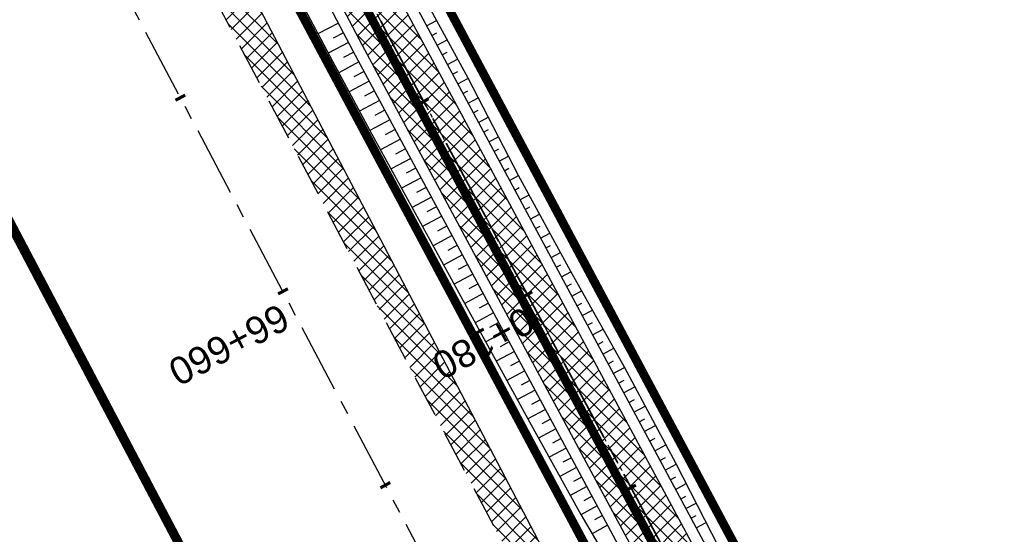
# Model space of a CAD drawing. Header units: metres. Extents: x 7529682 to 7533751, y 5721195 to 5727842.
# Tile 171 of 179: x 7529777 to 7529822, y 5727627 to 5727651. Entities that reach past the tile are written whole.
import ezdxf

# ---------------------------------------------------------------- set-up
doc = ezdxf.new("R2010")
doc.units = ezdxf.units.M
for name, pattern in [('817-dzialki-09-05-04$0$HIDDEN', [0.375, 0.25, -0.125]), ('ACAD_ISO05W100', [33, 24, -3, 0, -3, 0, -3]), ('CENTER', [50.8, 31.75, -6.35, 6.35, -6.35]), ('CENTER2', [28.575, 19.05, -3.175, 3.175, -3.175]), ('HIDDEN', [9.525, 6.35, -3.175])]:
    doc.linetypes.add(name, pattern=pattern)
for name, color, linetype in [('C-DROGI-SYTUACJA', 7, 'Continuous'), ('C-DROGI-SYTUACJA-ETYKIETY', 7, 'Continuous'), ('D-hatch-pobocza', 131, 'Continuous'), ('D-pobocza', 60, 'Continuous'), ('D-rowy', 160, 'Continuous'), ('D-skarpa', 2, 'Continuous'), ('D-skarpa-kreskowanie', 2, 'Continuous')]:
    doc.layers.add(name, color=color, linetype=linetype)
for name, color, linetype, lineweight, true_color in [('D-ewidencja-numery', 7, 'Continuous', 50, 0x40ff00), ('D-hatch-ciag-pieszo-rowerowy', 7, 'Continuous', 13, 0xff9f80), ('D-LR-etap-III', 7, '817-dzialki-09-05-04$0$HIDDEN', 50, 0x00008f)]:
    doc.layers.add(name, color=color, linetype=linetype, lineweight=lineweight, true_color=true_color)
for name, color, linetype, lineweight in [('D-krawędzie', 3, 'Continuous', 30), ('D-obrzeża', 2, 'Continuous', 30), ('D-oś', 10, 'CENTER', 30), ('D-pas-drogowy', 7, 'ACAD_ISO05W100', 50)]:
    doc.layers.add(name, color=color, linetype=linetype, lineweight=lineweight)
doc.layers.add('poprzeczki', color=7, linetype='Continuous', true_color=0x0000c7)
doc.styles.get("Standard").update_dxf_attribs({"font": 'arial.ttf'})
pattern_1 = [(45, (0, 0), (-0.33675960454, 0.33675960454), []), (135, (0, 0), (-0.33675960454, -0.33675960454), [])]

# ---------------------------------------------------------------- blocks, each defined once
blk = doc.blocks.new('AeccTickLine')
at = {"color": 0, "linetype": 'ByBlock', "lineweight": -2}
blk.add_line((0, 1), (0, -1), dxfattribs=at)

msp = doc.modelspace()

# ---------------------------------------------------------------- hatches: boundary and pattern name
at = {"layer": 'D-hatch-ciag-pieszo-rowerowy'}
h = msp.add_hatch(dxfattribs=at)
h.set_pattern_fill('ANSI37', color=256, scale=0.15, style=0)
h.set_pattern_definition(pattern_1)
edge = h.paths.add_edge_path()
edge.add_line((7529794.958, 5727650.503), (7529776.019, 5727686.408))
edge.add_line((7529776.019, 5727686.408), (7529748.844, 5727737.805))
edge.add_line((7529748.844, 5727737.805), (7529744.118, 5727746.741))
edge.add_arc((7529726.438, 5727737.391), 20, 27.8727, 44.2965)
edge.add_line((7529740.753, 5727751.358), (7529739.549, 5727752.592))
edge.add_arc((7529753.864, 5727766.559), 20, 207.9018, 224.2965, ccw=False)
edge.add_line((7529736.189, 5727757.2), (7529717.235, 5727792.995))
edge.add_line((7529717.235, 5727792.995), (7529715.008, 5727791.858))
edge.add_line((7529715.008, 5727791.858), (7529734.148, 5727755.712))
edge.add_arc((7529751.823, 5727765.071), 20, 207.9018, 224.2965)
edge.add_line((7529737.508, 5727751.104), (7529738.712, 5727749.87))
edge.add_arc((7529724.397, 5727735.903), 20, 27.8728, 44.2965, ccw=False)
edge.add_line((7529742.077, 5727745.253), (7529746.633, 5727736.639))
edge.add_line((7529746.633, 5727736.639), (7529773.808, 5727685.242))
edge.add_line((7529773.808, 5727685.242), (7529792.751, 5727649.328))
edge.add_line((7529792.751, 5727649.328), (7529811.281, 5727614.82))
edge.add_line((7529811.281, 5727614.82), (7529836.657, 5727568.297))
edge.add_line((7529836.657, 5727568.297), (7529856.555, 5727531.255))
edge.add_line((7529856.555, 5727531.255), (7529859.536, 5727525.637))
edge.add_line((7529859.536, 5727525.637), (7529862.565, 5727525.262))
edge.add_line((7529862.565, 5727525.262), (7529858.761, 5727532.432))
edge.add_line((7529858.761, 5727532.432), (7529838.856, 5727569.487))
edge.add_line((7529838.856, 5727569.487), (7529813.479, 5727616.01))
edge.add_line((7529813.479, 5727616.01), (7529794.958, 5727650.503))
at = {"layer": 'D-hatch-pobocza'}
h = msp.add_hatch(dxfattribs=at)
h.set_pattern_fill('ANSI37', color=256, scale=0.15, style=0)
h.set_pattern_definition(pattern_1)
h.paths.add_polyline_path([(7529905.34, 5727429.09), (7529892.28, 5727453.58), (7529881.53, 5727473.69), (7529872.27, 5727491.4), (7529857.46, 5727519.14), (7529841.38, 5727549.79), (7529827.75, 5727575.78), (7529816.4, 5727596.89), (7529800.43, 5727627.4), (7529788.07, 5727650.98), (7529775.85, 5727673.83), (7529761.3, 5727701.31), (7529749.89, 5727722.83), (7529745.5, 5727731.66), (7529738.971, 5727744.085), (7529737.465, 5727743.316), (7529742.213, 5727734.302), (7529762.326, 5727696.274), (7529777.785, 5727667.006), (7529799.322, 5727626.3), (7529822.193, 5727583.156), (7529846.924, 5727536.347), (7529864.752, 5727502.663), (7529900.459, 5727434.965), (7529935.352, 5727369.308), (7529971.476, 5727300.786), (7529988.361, 5727268.841), (7529990.28, 5727268.6), (7529990.329, 5727268.617), (7529981.66, 5727284.96), (7529968.42, 5727309.6), (7529956.4, 5727332.85), (7529943.52, 5727357.04), (7529932.32, 5727378.32), (7529916.68, 5727408.01)])

# ---------------------------------------------------------------- linework, layer by layer
at = {"layer": 'C-DROGI-SYTUACJA', "color": 10, "linetype": 'CENTER2', "lineweight": 35, "ltscale": 0.2}
msp.add_lwpolyline([(7529714.301, 5727795.865), (7529735.169, 5727756.456, 0.071658), (7529738.529, 5727751.848), (7529739.732, 5727750.614, -0.071785), (7529743.098, 5727745.997), (7529747.739, 5727737.221), (7529774.913, 5727685.825), (7529793.855, 5727649.915), (7529812.38, 5727615.415), (7529837.757, 5727568.892), (7529857.658, 5727531.843), (7529878.79, 5727492.008), (7529902.589, 5727447.335), (7529918.538, 5727417.135), (7529944.281, 5727366.741), (7529969.685, 5727318.815), (7529986.23, 5727287.312), (7529994.785, 5727271.452), (7530014.919, 5727233.118)], format="xyb", dxfattribs=at)
at = {"layer": 'D-ewidencja-numery', "color": 12, "ltscale": 15, "true_color": 0xc70000}
msp.add_lwpolyline([(7529715.573, 5727792.968), (7529717.68, 5727794.024), (7529736.275, 5727758.647), (7529744.511, 5727750.406), (7529750.283, 5727738.55), (7529777.109, 5727687.569), (7529796.515, 5727651.33), (7529814.938, 5727616.793), (7529839.007, 5727572.304), (7529860.618, 5727532.509), (7529882.349, 5727491.504), (7529904.865, 5727449.096), (7529920.747, 5727418.885), (7529946.677, 5727368.547), (7529972.025, 5727320.573), (7529987.74, 5727290.153), (7529996.497, 5727273.662), (7530017.541, 5727234.203)], dxfattribs=at)
at = {"layer": 'D-krawędzie', "linetype": 'HIDDEN', "ltscale": 0.3}
msp.add_lwpolyline([(7529737.465, 5727743.316), (7529742.213, 5727734.302), (7529762.326, 5727696.274), (7529777.785, 5727667.006), (7529799.322, 5727626.3), (7529822.193, 5727583.156), (7529846.924, 5727536.347), (7529864.752, 5727502.663), (7529900.459, 5727434.965), (7529935.352, 5727369.308), (7529971.476, 5727300.786), (7530006.702, 5727234.141), (7530044.198, 5727163.133), (7530082.89, 5727090.2), (7530098.687, 5727060.362), (7530131.998, 5726997.21), (7530163.822, 5726937.097), (7530204.081, 5726861.013), (7530247.82, 5726778.438), (7530252.22, 5726770.26), (7530259.735, 5726756.9), (7530263.782, 5726749.287), (7530270.196, 5726737.096)], dxfattribs=at)
at = {"layer": 'D-LR-etap-III', "ltscale": 10, "flags": 128}
msp.add_lwpolyline([(7531750.474, 5723895.103, 0.4, 0.4, 0), (7531750.505, 5723895.13, 0.4, 0.4, 0), (7531682.71, 5724022.92, 0.4, 0.4, 0), (7531619.177, 5724147.204, 0.4, 0.4, 0), (7531592.309, 5724198.489, 0.4, 0.4, 0), (7531553.264, 5724272.919, 0.4, 0.4, 0), (7531504.02, 5724366.79, 0.4, 0.4, 0), (7531482.09, 5724407.62, 0.4, 0.4, 0), (7531412.35, 5724541.183, 0.4, 0.4, 0), (7531388.464, 5724586.93, 0.4, 0.4, 0), (7531345.12, 5724669.94, 0.4, 0.4, 0), (7531127.66, 5725081.67, 0.4, 0.4, 0), (7531059.253, 5725211.041, 0.4, 0.4, 0), (7531008.007, 5725307.954, 0.4, 0.4, 0), (7530964.182, 5725390.836, 0.4, 0.4, 0), (7530914.557, 5725484.684, 0.4, 0.4, 0), (7530865.243, 5725577.494, 0.4, 0.4, 0), (7530840.085, 5725624.059, 0.4, 0.4, 0), (7530802.56, 5725694.925, 0.4, 0.4, 0), (7530755.54, 5725787.51, 0.4, 0.4, 0), (7530708.718, 5725876.303, 0.4, 0.4, 0), (7530695.12, 5725902.09, 0.4, 0.4, 0), (7530642.914, 5726001.078, 0.4, 0.4, 0), (7530634.935, 5726016.147, 0.4, 0.4, 0), (7530610.82, 5726061.93, 0.4, 0.4, 0), (7530610.82, 5726061.93, 0.4, 0.4, 0), (7530607.21, 5726063.51, 0.4, 0.4, 0), (7530597.42, 5726080.68, 0.4, 0.4, 0), (7530591.16, 5726088.44, 0.4, 0.4, 0), (7530581.28, 5726107.21, 0.4, 0.4, 0), (7530571.29, 5726130.56, 0.4, 0.4, 0), (7530549.555, 5726171.527, 0.4, 0.4, 0), (7530531.014, 5726206.474, 0.4, 0.4, 0), (7530516.461, 5726236.017, 0.4, 0.4, 0), (7530500.799, 5726266.141, 0.4, 0.4, 0), (7530491.35, 5726283.94, 0.4, 0.4, 0), (7530482.4, 5726303.41, 0.4, 0.4, 0), (7530482.4, 5726303.41, 0.4, 0.4, 0), (7530450.41, 5726357.28, 0.4, 0.4, 0), (7530397.759, 5726458.5, 0.4, 0.4, 0), (7530334.708, 5726583.665, 0.4, 0.4, 0), (7530303.939, 5726645.168, 0.4, 0.4, 0), (7530300.51, 5726651.778, 0.4, 0.4, 0), (7530289.214, 5726671.967, 0.4, 0.4, 0), (7530281.54, 5726685.57, 0.4, 0.4, 0), (7530261.371, 5726724.163, 0.4, 0.4, 0), (7530254.03, 5726738.21, 0.4, 0.4, 0), (7530197.22, 5726845.06, 0.4, 0.4, 0), (7530194.71, 5726849.15, 0.4, 0.4, 0), (7530195.92, 5726850.75, 0.4, 0.4, 0), (7530170.547, 5726892.961, 0.4, 0.4, 0), (7530143.175, 5726945.066, 0.4, 0.4, 0), (7530105.06, 5727018.32, 0.4, 0.4, 0), (7530100.06, 5727027.16, 0.4, 0.4, 0), (7530062.319, 5727099.625, 0.4, 0.4, 0), (7530015.379, 5727189.42, 0.4, 0.4, 0), (7529983.208, 5727250.207, 0.4, 0.4, 0), (7529953.284, 5727306.747, 0.4, 0.4, 0), (7529900.671, 5727406.159, 0.4, 0.4, 0), (7529890.63, 5727425.131, 0.4, 0.4, 0), (7529875.155, 5727454.426, 0.4, 0.4, 0), (7529857.56, 5727487.787, 0.4, 0.4, 0), (7529835.194, 5727530.193, 0.4, 0.4, 0), (7529811.741, 5727574.662, 0.4, 0.4, 0), (7529792.102, 5727611.923, 0.4, 0.4, 0), (7529768.066, 5727657.47, 0.4, 0.4, 0), (7529755.211, 5727682.131, 0.4, 0.4, 0), (7529753.31, 5727681.13, 0.4, 0.4, 0), (7529739.21, 5727707.77, 0.4, 0.4, 0), (7529735.395, 5727711.252, 0.4, 0.4, 0), (7529725.42, 5727730.2, 0.4, 0.4, 0), (7529723.55, 5727729.88, 0.4, 0.4, 0), (7529695.567, 5727782.932, 0.4, 0.4, 0), (7529717.68, 5727794.024, 0.4, 0.4, 0), (7529736.275, 5727758.647, 0.4, 0.4, 0), (7529736.275, 5727758.647, 0.4, 0.4, 0), (7529744.511, 5727750.406, 0.4, 0.4, 0), (7529744.511, 5727750.406, 0.4, 0.4, 0), (7529750.283, 5727738.55, 0.4, 0.4, 0), (7529777.109, 5727687.569, 0.4, 0.4, 0), (7529796.515, 5727651.33, 0.4, 0.4, 0), (7529814.938, 5727616.793, 0.4, 0.4, 0), (7529839.007, 5727572.304, 0.4, 0.4, 0), (7529860.618, 5727532.509, 0.4, 0.4, 0), (7529882.349, 5727491.504, 0.4, 0.4, 0), (7529904.865, 5727449.096, 0.4, 0.4, 0), (7529920.747, 5727418.885, 0.4, 0.4, 0), (7529946.677, 5727368.547, 0.4, 0.4, 0), (7529972.025, 5727320.573, 0.4, 0.4, 0), (7529987.74, 5727290.153, 0.4, 0.4, 0), (7529996.497, 5727273.662, 0.4, 0.4, 0), (7530017.541, 5727234.203, 0.4, 0.4, 0), (7530033.054, 5727204.864, 0.4, 0.4, 0), (7530051.623, 5727170.223, 0.4, 0.4, 0), (7530069.277, 5727137.016, 0.4, 0.4, 0), (7530089.385, 5727097.534, 0.4, 0.4, 0), (7530109.713, 5727060.747, 0.4, 0.4, 0), (7530136.77, 5727011.64, 0.4, 0.4, 0), (7530162.447, 5726962.744, 0.4, 0.4, 0), (7530187.674, 5726916.992, 0.4, 0.4, 0), (7530207.821, 5726879.335, 0.4, 0.4, 0), (7530230.626, 5726834.519, 0.4, 0.4, 0), (7530262.288, 5726776.618, 0.4, 0.4, 0), (7530277.51, 5726760.213, 0.4, 0.4, 0), (7530286.037, 5726744.107, 0.4, 0.4, 0), (7530288.097, 5726735.884, 0.4, 0.4, 0), (7530290.394, 5726725.047, 0.4, 0.4, 0), (7530296.177, 5726713.583, 0.4, 0.4, 0), (7530302.726, 5726701.182, 0.4, 0.4, 0), (7530325.685, 5726657.466, 0.4, 0.4, 0), (7530343.244, 5726623.649, 0.4, 0.4, 0), (7530360.23, 5726591.747, 0.4, 0.4, 0), (7530383.209, 5726548.059, 0.4, 0.4, 0), (7530406.018, 5726503.606, 0.4, 0.4, 0), (7530427.465, 5726462.62, 0.4, 0.4, 0), (7530447.928, 5726424.388, 0.4, 0.4, 0), (7530471.127, 5726379.921, 0.4, 0.4, 0), (7530490.501, 5726343.033, 0.4, 0.4, 0), (7530509.499, 5726306.733, 0.4, 0.4, 0), (7530529.89, 5726267.244, 0.4, 0.4, 0), (7530543.852, 5726238.99, 0.4, 0.4, 0), (7530554.809, 5726218.944, 0.4, 0.4, 0), (7530559.027, 5726212.223, 0.4, 0.4, 0), (7530563.061, 5726206.41, 0.4, 0.4, 0), (7530566.934, 5726200.464, 0.4, 0.4, 0), (7530569.771, 5726194.902, 0.4, 0.4, 0), (7530571.473, 5726191.282, 0.4, 0.4, 0), (7530572.839, 5726188.025, 0.4, 0.4, 0), (7530575.295, 5726182.035, 0.4, 0.4, 0), (7530579.737, 5726173.306, 0.4, 0.4, 0), (7530583.3, 5726167.41, 0.4, 0.4, 0), (7530593.4, 5726163.33, 0.4, 0.4, 0), (7530598.618, 5726155.264, 0.4, 0.4, 0), (7530608.258, 5726140.497, 0.4, 0.4, 0), (7530603.27, 5726136.83, 0.4, 0.4, 0), (7530606.53, 5726131.84, 0.4, 0.4, 0), (7530604.239, 5726124.217, 0.4, 0.4, 0), (7530605.847, 5726121.63, 0.4, 0.4, 0), (7530608.972, 5726116.164, 0.4, 0.4, 0), (7530618.114, 5726097.791, 0.4, 0.4, 0), (7530651.213, 5726034.96, 0.4, 0.4, 0), (7530670.244, 5725998.611, 0.4, 0.4, 0), (7530698.075, 5725945.953, 0.4, 0.4, 0), (7530716.506, 5725911.305, 0.4, 0.4, 0), (7530735.223, 5725875.667, 0.4, 0.4, 0), (7530752.504, 5725842.155, 0.4, 0.4, 0), (7530778.311, 5725793.501, 0.4, 0.4, 0), (7530797.5, 5725756.382, 0.4, 0.4, 0), (7530812.519, 5725728.289, 0.4, 0.4, 0), (7530820.039, 5725713.16, 0.4, 0.4, 0), (7530822.422, 5725710.194, 0.4, 0.4, 0), (7530833.155, 5725688.801, 0.4, 0.4, 0), (7530849.629, 5725656.159, 0.4, 0.4, 0), (7530867.983, 5725621.964, 0.4, 0.4, 0), (7530872.63, 5725612.888, 0.4, 0.4, 0), (7530880.354, 5725597.595, 0.4, 0.4, 0), (7530883.839, 5725593.389, 0.4, 0.4, 0), (7530891.782, 5725587.763, 0.4, 0.4, 0), (7530895.039, 5725584.281, 0.4, 0.4, 0), (7530897.034, 5725580.941, 0.4, 0.4, 0), (7530900.952, 5725579.946, 0.4, 0.4, 0), (7530904.81, 5725571.977, 0.4, 0.4, 0), (7530903.682, 5725568.566, 0.4, 0.4, 0), (7530908.901, 5725558.845, 0.4, 0.4, 0), (7530910.252, 5725545.672, 0.4, 0.4, 0), (7530912.873, 5725538.646, 0.4, 0.4, 0), (7530945.278, 5725478.464, 0.4, 0.4, 0), (7530959.692, 5725450.246, 0.4, 0.4, 0), (7531002.827, 5725368.192, 0.4, 0.4, 0), (7531044.704, 5725290.314, 0.4, 0.4, 0), (7531064.099, 5725253.213, 0.4, 0.4, 0), (7531083.01, 5725216.678, 0.4, 0.4, 0), (7531113.013, 5725158.466, 0.4, 0.4, 0), (7531137.364, 5725113.071, 0.4, 0.4, 0), (7531150.831, 5725086.712, 0.4, 0.4, 0), (7531159.746, 5725076.641, 0.4, 0.4, 0), (7531166.31, 5725074.58, 0.4, 0.4, 0), (7531172.29, 5725062.58, 0.4, 0.4, 0), (7531170.59, 5725055.606, 0.4, 0.4, 0), (7531173.733, 5725044.081, 0.4, 0.4, 0), (7531215.342, 5724964.86, 0.4, 0.4, 0), (7531238.054, 5724921.685, 0.4, 0.4, 0), (7531262.39, 5724875.283, 0.4, 0.4, 0), (7531295.587, 5724811.266, 0.4, 0.4, 0), (7531348.488, 5724712.363, 0.4, 0.4, 0), (7531363.741, 5724682.684, 0.4, 0.4, 0), (7531366.987, 5724675.865, 0.4, 0.4, 0), (7531382.541, 5724646.111, 0.4, 0.4, 0), (7531401.299, 5724610.875, 0.4, 0.4, 0), (7531428.965, 5724558.862, 0.4, 0.4, 0), (7531449.111, 5724520.398, 0.4, 0.4, 0), (7531477.293, 5724465.831, 0.4, 0.4, 0), (7531500.996, 5724421.113, 0.4, 0.4, 0), (7531512.122, 5724400.549, 0.4, 0.4, 0), (7531513.782, 5724396.757, 0.4, 0.4, 0), (7531526.32, 5724379.39, 0.4, 0.4, 0), (7531566.784, 5724302.736, 0.4, 0.4, 0), (7531612.277, 5724225.61, 0.4, 0.4, 0), (7531620.493, 5724210.548, 0.4, 0.4, 0), (7531631.578, 5724196.258, 0.4, 0.4, 0), (7531653.484, 5724152.434, 0.4, 0.4, 0), (7531661.151, 5724128.494, 0.4, 0.4, 0), (7531673.881, 5724101.186, 0.4, 0.4, 0), (7531684.691, 5724081.184, 0.4, 0.4, 0), (7531699.212, 5724051.17, 0.4, 0.4, 0), (7531704.034, 5724040.584, 0.4, 0.4, 0), (7531704.034, 5724040.584, 0.4, 0.4, 0), (7531703.913, 5724037.17, 0.4, 0.4, 0), (7531736.42, 5723969.232, 0.4, 0.4, 0), (7531738.285, 5723967.699, 0.4, 0.4, 0), (7531742.181, 5723962.346, 0.4, 0.4, 0), (7531744.286, 5723958.616, 0.4, 0.4, 0), (7531755.393, 5723944.193, 0.4, 0.4, 0), (7531758.69, 5723936.76, 0.4, 0.4, 0), (7531780.08, 5723929.25, 0.4, 0.4, 0), (7531792.612, 5723906.338, 0.4, 0.4, 0), (7531792.612, 5723906.338, 0.4, 0.4, 0), (7531756.962, 5723883.055, 0.4, 0.4, 0), (7531750.46, 5723895.13, 0.4, 0.4, 0), (7531750.46, 5723895.13, 0, 0, 0)], format="xyseb", dxfattribs=at)
at = {"layer": 'D-obrzeża'}
for points in [[(7529996.408, 5727271.05), (7529995.888, 5727272.04), (7529987.333, 5727287.9), (7529970.791, 5727319.398), (7529945.39, 5727367.318), (7529919.647, 5727417.711), (7529903.693, 5727447.921), (7529879.894, 5727492.595), (7529858.761, 5727532.432), (7529838.856, 5727569.487), (7529813.479, 5727616.01), (7529794.958, 5727650.503), (7529776.019, 5727686.408), (7529748.844, 5727737.805), (7529744.118, 5727746.741, 0.071785), (7529740.753, 5727751.358), (7529739.549, 5727752.592, -0.071658), (7529736.189, 5727757.2), (7529717.235, 5727792.995)], [(7530013.813, 5727232.534), (7529993.681, 5727270.865), (7529985.127, 5727286.725), (7529968.58, 5727318.231), (7529943.172, 5727366.164), (7529917.429, 5727416.559), (7529901.485, 5727446.75), (7529877.686, 5727491.422), (7529856.555, 5727531.255), (7529836.657, 5727568.297), (7529811.281, 5727614.82), (7529792.751, 5727649.328), (7529773.808, 5727685.242), (7529746.633, 5727736.639), (7529746.633, 5727736.639), (7529742.077, 5727745.253, 0.071785), (7529738.712, 5727749.87), (7529737.508, 5727751.104, -0.071658), (7529734.148, 5727755.712), (7529715.008, 5727791.858)]]:
    msp.add_lwpolyline(points, format="xyb", dxfattribs=at)
at = {"layer": 'D-oś', "ltscale": 0.1}
msp.add_lwpolyline([(7530260.688, 5726747.65), (7530256.664, 5726755.22), (7530249.153, 5726768.573), (7530244.732, 5726776.79), (7530200.988, 5726859.376), (7530160.728, 5726935.459), (7530128.903, 5726995.575), (7530095.593, 5727058.727), (7530079.798, 5727088.56), (7530041.105, 5727161.496), (7530003.607, 5727232.506), (7529968.381, 5727299.153), (7529932.259, 5727367.671), (7529897.365, 5727433.327), (7529861.657, 5727501.028), (7529843.829, 5727534.712), (7529819.1, 5727581.518), (7529796.228, 5727624.663), (7529774.69, 5727665.371), (7529759.232, 5727694.637), (7529739.12, 5727732.663), (7529700.238, 5727806.043)], dxfattribs=at)
at = {"layer": 'D-oś', "ltscale": 0.03}
msp.add_lwpolyline([(7529714.301, 5727795.865), (7529735.169, 5727756.456, 0.071658), (7529738.529, 5727751.848), (7529739.732, 5727750.614, -0.071785), (7529743.098, 5727745.997), (7529747.739, 5727737.221), (7529774.913, 5727685.825), (7529793.855, 5727649.915), (7529812.38, 5727615.415), (7529837.757, 5727568.892), (7529857.658, 5727531.843), (7529878.79, 5727492.008), (7529902.589, 5727447.335), (7529918.538, 5727417.135), (7529944.281, 5727366.741), (7529969.685, 5727318.815), (7529986.23, 5727287.312), (7529994.785, 5727271.452), (7530014.919, 5727233.118)], format="xyb", dxfattribs=at)
at = {"layer": 'D-pas-drogowy', "ltscale": 0.2, "flags": 128}
msp.add_lwpolyline([(7531633.019, 5724182.834, 0.4, 0.4, 0), (7531617.559, 5724211.608, 0.4, 0.4, 0), (7531566.784, 5724302.736, 0.4, 0.4, 0), (7531538.419, 5724356.47, 0.4, 0.4, 0), (7531526.32, 5724379.39, 0.4, 0.4, 0), (7531516.102, 5724393.607, 0.4, 0.4, 0.001485), (7531513.78, 5724396.838, 0.4, 0.4, 0), (7531501.87, 5724413.41, 0.4, 0.4, 0), (7531474.926, 5724464.508, 0.4, 0.4, 0), (7531446.2, 5724518.992, 0.4, 0.4, 0), (7531424.962, 5724559.262, 0.4, 0.4, 0), (7531398.444, 5724609.566, 0.4, 0.4, 0), (7531379.647, 5724645.216, 0.4, 0.4, 0), (7531365.23, 5724672.56, 0.4, 0.4, 0), (7531341.306, 5724717.915, 0.4, 0.4, 0), (7531312.9, 5724771.789, 0.4, 0.4, 0), (7531292.591, 5724810.307, 0.4, 0.4, 0), (7531259.392, 5724873.271, 0.4, 0.4, 0), (7531233.74, 5724921.923, 0.4, 0.4, 0), (7531203.073, 5724980.092, 0.4, 0.4, 0), (7531173.471, 5725036.225, 0.4, 0.4, 0), (7531168.27, 5725046.09, 0.4, 0.4, 0), (7531172.29, 5725062.58, 0.4, 0.4, 0), (7531166.31, 5725074.58, 0.4, 0.4, 0), (7531150.32, 5725079.6, 0.4, 0.4, 0), (7531141.5, 5725096.43, 0.4, 0.4, 0), (7531109.312, 5725157.814, 0.4, 0.4, 0), (7531086.641, 5725201.048, 0.4, 0.4, 0), (7531059.198, 5725253.384, 0.4, 0.4, 0), (7531028.207, 5725312.489, 0.4, 0.4, 0), (7530999.105, 5725367.99, 0.4, 0.4, 0), (7530956.248, 5725449.725, 0.4, 0.4, 0), (7530924.398, 5725510.464, 0.4, 0.4, 0), (7530897.51, 5725561.74, 0.4, 0.4, 0), (7530894.46, 5725566.14, 0.4, 0.4, 0), (7530892.16, 5725570.49, 0.4, 0.4, 0), (7530869.363, 5725613.307, 0.4, 0.4, 0), (7530861.694, 5725627.705, 0.4, 0.4, 0), (7530852.74, 5725644.52, 0.4, 0.4, 0), (7530831.51, 5725684.2, 0.4, 0.4, 0), (7530811.13, 5725722.52, 0.4, 0.4, 0), (7530792.348, 5725757.941, 0.4, 0.4, 0), (7530768.03, 5725803.8, 0.4, 0.4, 0), (7530748.769, 5725840.179, 0.4, 0.4, 0), (7530727.7, 5725879.97, 0.4, 0.4, 0), (7530712.098, 5725909.545, 0.4, 0.4, 0), (7530693.644, 5725944.645, 0.4, 0.4, 0), (7530665.702, 5725997.539, 0.4, 0.4, 0), (7530641.76, 5726042.88, 0.4, 0.4, 0), (7530616.5, 5726091.48, 0.4, 0.4, 0), (7530604.628, 5726114.32, 0.4, 0.4, -0.007763), (7530602.5, 5726118.43, 0.4, 0.4, 0), (7530603.992, 5726123.395, 0.4, 0.4, 0), (7530606.53, 5726131.84, 0.4, 0.4, 0), (7530603.27, 5726136.83, 0.4, 0.4, 0), (7530593.776, 5726151.369, 0.4, 0.4, 0), (7530590.203, 5726156.84, 0.4, 0.4, 0), (7530583.3, 5726167.41, 0.4, 0.4, 0), (7530580.578, 5726170.428, 0.4, 0.4, 0), (7530575.85, 5726175.67, 0.4, 0.4, 0), (7530569.01, 5726186.66, 0.4, 0.4, 0), (7530562.555, 5726199.189, 0.4, 0.4, 0), (7530555.67, 5726211.39, 0.4, 0.4, 0), (7530548.29, 5726224.23, 0.4, 0.4, 0), (7530540.58, 5726237.71, 0.4, 0.4, 0), (7530532.68, 5726252.65, 0.4, 0.4, 0), (7530524.06, 5726269.35, 0.4, 0.4, 0), (7530502.82, 5726309.91, 0.4, 0.4, 0), (7530488.83, 5726336.63, 0.4, 0.4, 0), (7530466.03, 5726380.16, 0.4, 0.4, 0), (7530438.47, 5726432.77, 0.4, 0.4, 0), (7530424.53, 5726459.09, 0.4, 0.4, 0), (7530401.63, 5726502.97, 0.4, 0.4, 0), (7530383.38, 5726538.06, 0.4, 0.4, 0), (7530353.97, 5726593.52, 0.4, 0.4, 0), (7530338.47, 5726622.74, 0.4, 0.4, 0), (7530322.01, 5726653.88, 0.4, 0.4, 0), (7530297.54, 5726700.33, 0.4, 0.4, 0), (7530287.38, 5726719.6, 0.4, 0.4, 0), (7530285.95, 5726722.316, 0.4, 0.4, 0), (7530280.26, 5726733.12, 0.4, 0.4, 0), (7530266.73, 5726758.74, 0.4, 0.4, 0), (7530260.42, 5726770.47, 0.4, 0.4, 0), (7530253.25, 5726783.82, 0.4, 0.4, 0), (7530244.95, 5726799.33, 0.4, 0.4, 0), (7530239.39, 5726808.49, 0.4, 0.4, 0), (7530238.29, 5726807.9, 0.4, 0.4, 0), (7530218.11, 5726850.67, 0.4, 0.4, 0), (7530175.907, 5726928.168, 0.4, 0.4, 0), (7530096.68, 5727076.15, 0.4, 0.4, 0), (7530094.68, 5727079.89, 0.4, 0.4, 0), (7530064.597, 5727135.523, 0.4, 0.4, 0), (7530046.731, 5727168.892, 0.4, 0.4, 0), (7530025.803, 5727208.461, 0.4, 0.4, 0), (7530012.847, 5727232.979, 0.4, 0.4, 0), (7529994.15, 5727268.45, 0.4, 0.4, 0), (7529981.671, 5727291.93, 0.4, 0.4, 0), (7529949.89, 5727351.73, 0.4, 0.4, 0), (7529924.75, 5727399.03, 0.4, 0.4, 0), (7529915.516, 5727417.1, 0.4, 0.4, 0), (7529885.83, 5727475.19, 0.4, 0.4, 0), (7529862.56, 5727519.97, 0.4, 0.4, 0), (7529852.985, 5727538.191, 0.4, 0.4, 0), (7529836.513, 5727569.511, 0.4, 0.4, 0), (7529815.369, 5727609.141, 0.4, 0.4, 0), (7529792.795, 5727651.247, 0.4, 0.4, 0), (7529774.199, 5727685.858, 0.4, 0.4, 0), (7529746.966, 5727736.059, 0.4, 0.4, 0), (7529733.92, 5727757.62, 0.4, 0.4, 0), (7529708.607, 5727806.389, 0.4, 0.4, 0), (7529688.492, 5727796.345, 0.4, 0.4, 0), (7529723.55, 5727729.88, 0.4, 0.4, 0), (7529725.42, 5727730.2, 0.4, 0.4, 0), (7529735.38, 5727711.28, 0.4, 0.4, 0), (7529739.21, 5727707.77, 0.4, 0.4, 0), (7529753.31, 5727681.13, 0.4, 0.4, 0), (7529755.178, 5727682.114, 0.4, 0.4, 0), (7529792.102, 5727611.923, 0.4, 0.4, 0), (7529811.741, 5727574.662, 0.4, 0.4, 0), (7529835.194, 5727530.193, 0.4, 0.4, 0), (7529857.56, 5727487.787, 0.4, 0.4, 0), (7529875.155, 5727454.426, 0.4, 0.4, 0), (7529890.63, 5727425.131, 0.4, 0.4, 0), (7529900.671, 5727406.159, 0.4, 0.4, 0), (7529953.284, 5727306.747, 0.4, 0.4, 0), (7529983.208, 5727250.207, 0.4, 0.4, 0), (7530015.379, 5727189.42, 0.4, 0.4, 0), (7530062.319, 5727099.625, 0.4, 0.4, 0), (7530100.06, 5727027.16, 0.4, 0.4, 0), (7530105.06, 5727018.32, 0.4, 0.4, 0), (7530143.175, 5726945.066, 0.4, 0.4, 0), (7530170.547, 5726892.961, 0.4, 0.4, 0), (7530195.92, 5726850.75, 0.4, 0.4, 0), (7530194.71, 5726849.15, 0.4, 0.4, 0), (7530197.22, 5726845.06, 0.4, 0.4, 0), (7530254.03, 5726738.21, 0.4, 0.4, 0), (7530261.371, 5726724.163, 0.4, 0.4, 0), (7530281.54, 5726685.57, 0.4, 0.4, 0), (7530289.214, 5726671.967, 0.4, 0.4, 0), (7530300.51, 5726651.778, 0.4, 0.4, 0), (7530303.939, 5726645.168, 0.4, 0.4, 0), (7530334.708, 5726583.665, 0.4, 0.4, 0), (7530397.759, 5726458.5, 0.4, 0.4, 0), (7530450.41, 5726357.28, 0.4, 0.4, 0), (7530482.4, 5726303.41, 0.4, 0.4, 0), (7530483.688, 5726301.003, 0.4, 0.4, 0), (7530491.35, 5726283.94, 0.4, 0.4, 0), (7530512.67, 5726243.78, 0.4, 0.4, 0), (7530529.43, 5726209.46, 0.4, 0.4, 0), (7530571.29, 5726130.56, 0.4, 0.4, 0), (7530581.28, 5726107.21, 0.4, 0.4, 0), (7530591.16, 5726088.44, 0.4, 0.4, 0), (7530597.42, 5726080.68, 0.4, 0.4, 0), (7530607.21, 5726063.51, 0.4, 0.4, 0), (7530610.82, 5726061.93, 0.4, 0.4, 0), (7530634.935, 5726016.147, 0.4, 0.4, 0), (7530642.914, 5726001.078, 0.4, 0.4, 0), (7530695.12, 5725902.09, 0.4, 0.4, 0), (7530708.718, 5725876.303, 0.4, 0.4, 0), (7530755.54, 5725787.51, 0.4, 0.4, 0), (7530802.56, 5725694.925, 0.4, 0.4, 0), (7530840.085, 5725624.059, 0.4, 0.4, 0), (7530865.243, 5725577.494, 0.4, 0.4, 0), (7530914.557, 5725484.684, 0.4, 0.4, 0), (7530964.182, 5725390.836, 0.4, 0.4, 0), (7531008.007, 5725307.954, 0.4, 0.4, 0), (7531059.253, 5725211.041, 0.4, 0.4, 0), (7531127.66, 5725081.67, 0.4, 0.4, 0), (7531345.12, 5724669.94, 0.4, 0.4, 0), (7531388.464, 5724586.93, 0.4, 0.4, 0), (7531412.35, 5724541.183, 0.4, 0.4, 0), (7531482.09, 5724407.62, 0.4, 0.4, 0), (7531504.02, 5724366.79, 0.4, 0.4, 0), (7531519.374, 5724337.52, 0.4, 0.4, 0), (7531563.749, 5724252.932, 0.4, 0.4, 0), (7531602.175, 5724179.681, 0.4, 0.4, 0), (7531619.177, 5724147.204, 0.4, 0.4, 0), (7531625.038, 5724135.635, 0.4, 0.4, 0), (7531656.796, 5724073.316, 0.4, 0.4, 0), (7531675.12, 5724037.36, 0.4, 0.4, 0), (7531682.71, 5724022.92, 0.4, 0.4, 0), (7531705.565, 5723979.811, 0.4, 0.4, 0), (7531736.606, 5723921.262, 0.4, 0.4, 0), (7531750.46, 5723895.13, 0.4, 0.4, 0), (7531740.77, 5723886.56, 0.4, 0.4, 0), (7531732.86, 5723885, 0.4, 0.4, 0), (7531722.18, 5723887.77, 0.4, 0.4, 0), (7531729.87, 5723862.17, 0.4, 0.4, 0), (7531742.92, 5723861.93, 0.4, 0.4, 0), (7531763.71, 5723859.52, 0.4, 0.4, 0), (7531768.42, 5723854.12, 0.4, 0.4, 0), (7531787.42, 5723817.97, 0.4, 0.4, 0), (7531795.57, 5723809.82, 0.4, 0.4, 0), (7531816.347, 5723819.85, 0.4, 0.4, 0), (7531816.347, 5723819.85, 0.4, 0.4, 0), (7531805.06, 5723843.23, 0.4, 0.4, 0), (7531803.61, 5723886.23, 0.4, 0.4, 0), (7531803.61, 5723886.23, 0.4, 0.4, 0), (7531780.08, 5723929.25, 0.4, 0.4, 0), (7531758.69, 5723936.76, 0.4, 0.4, 0), (7531749.359, 5723946.412, 0.4, 0.4, 0), (7531742.71, 5723953.29, 0.4, 0.4, 0), (7531735.177, 5723967.878, 0.4, 0.4, 0), (7531722.37, 5723992.68, 0.4, 0.4, 0), (7531705.042, 5724030.886, 0.4, 0.4, 0), (7531699.47, 5724043.17, 0.4, 0.4, 0), (7531692.69, 5724058.11, 0.4, 0.4, 0), (7531679.672, 5724084.017, 0.4, 0.4, 0), (7531674.55, 5724094.21, 0.4, 0.4, 0), (7531666.633, 5724114.003, 0.4, 0.4, 0), (7531649, 5724153.82, 0.4, 0.4, 0), (7531641.49, 5724149.34, 0.4, 0.4, 0), (7531626.04, 5724179.34, 0.4, 0.4, 0), (7531633.03, 5724182.84, 0, 0, 0)], format="xyseb", dxfattribs=at)
at = {"layer": 'D-pobocza'}
for points in [[(7529719.962, 5727788.914), (7529736.631, 5727757.434, 0.071658), (7529739.907, 5727752.941), (7529741.111, 5727751.707, -0.071785), (7529744.56, 5727746.975), (7529749.286, 5727738.039), (7529776.461, 5727686.642), (7529795.4, 5727650.738), (7529813.919, 5727616.248), (7529839.296, 5727569.725), (7529859.202, 5727532.667), (7529880.335, 5727492.83), (7529904.135, 5727448.155), (7529920.091, 5727417.942), (7529945.833, 5727367.549), (7529971.233, 5727319.631), (7529987.775, 5727288.135), (7529996.33, 5727272.275), (7529996.866, 5727271.253)], [(7529718.045, 5727785.054), (7529733.706, 5727755.478, 0.071658), (7529737.151, 5727750.754), (7529738.354, 5727749.521, -0.071785), (7529741.635, 5727745.019), (7529746.191, 5727736.405), (7529773.366, 5727685.008), (7529792.31, 5727649.093), (7529810.841, 5727614.582), (7529836.218, 5727568.059), (7529856.114, 5727531.019), (7529877.245, 5727491.187), (7529901.043, 5727446.515), (7529916.985, 5727416.328), (7529942.728, 5727365.933), (7529968.137, 5727317.998), (7529984.685, 5727286.49), (7529993.24, 5727270.63), (7529993.656, 5727269.837)]]:
    msp.add_lwpolyline(points, format="xyb", dxfattribs=at)
at = {"layer": 'D-pobocza', "linetype": 'ByBlock'}
msp.add_lwpolyline([(7529990.329, 5727268.617), (7529981.66, 5727284.96), (7529968.42, 5727309.6), (7529956.4, 5727332.85), (7529943.52, 5727357.04), (7529932.32, 5727378.32), (7529916.68, 5727408.01), (7529905.34, 5727429.09), (7529892.28, 5727453.58), (7529881.53, 5727473.69), (7529872.27, 5727491.4), (7529857.46, 5727519.14), (7529841.38, 5727549.79), (7529827.75, 5727575.78), (7529816.4, 5727596.89), (7529800.43, 5727627.4), (7529788.07, 5727650.98), (7529775.85, 5727673.83), (7529761.3, 5727701.31), (7529749.89, 5727722.83), (7529745.5, 5727731.66), (7529738.971, 5727744.085), (7529737.465, 5727743.316)], dxfattribs=at)
at = {"layer": 'D-rowy', "linetype": 'HIDDEN', "ltscale": 0.1, "const_width": 0.4, "flags": 128}
msp.add_lwpolyline([(7530210.965, 5726857.162), (7530158.809, 5726954.52), (7530122.465, 5727022.753), (7530095.922, 5727072.859), (7530086.314, 5727091.113), (7530063.16, 5727134.709), (7530033.596, 5727190.759), (7530021.34, 5727213.676), (7530002.619, 5727249.036), (7529995.396, 5727262.503), (7529988.789, 5727275.206), (7529976.334, 5727299.006), (7529958.125, 5727333.488), (7529939.362, 5727369.129), (7529923.146, 5727399.734), (7529918.219, 5727408.985), (7529909.126, 5727427.527), (7529905.376, 5727434.673), (7529896.192, 5727451.152), (7529887.557, 5727467.231), (7529877.124, 5727486.657), (7529866.166, 5727506.778), (7529855.76, 5727526.176), (7529840.707, 5727554.898), (7529824.518, 5727585.588), (7529810.515, 5727612.292), (7529795.682, 5727640.077), (7529780.379, 5727668.69), (7529772.315, 5727684.078), (7529762.635, 5727702.447), (7529747.007, 5727732.117), (7529740.676, 5727744.954)], dxfattribs=at)
at = {"layer": 'D-skarpa', "linetype": 'Continuous'}
for points in [[(7529788.347, 5727654.288), (7529790.705, 5727649.879), (7529791.38, 5727648.61), (7529793.085, 5727645.458), (7529795.486, 5727641.072), (7529800.293, 5727632.302), (7529802.712, 5727627.926), (7529806.259, 5727621.889, -0.009109), (7529808.995, 5727616.822), (7529810.217, 5727614.253), (7529812.196, 5727610.298), (7529816.673, 5727601.35), (7529818.954, 5727596.898), (7529826.106, 5727583.713), (7529828.455, 5727579.299), (7529830.745, 5727574.853), (7529831.237, 5727573.888), (7529833.064, 5727570.422), (7529834.204, 5727568.368), (7529834.534, 5727567.787), (7529834.819, 5727567.29), (7529835.49, 5727566.074), (7529840.326, 5727557.321, -0.001967), (7529848.058, 5727544.446)], [(7529795.857, 5727650.971), (7529797.55, 5727647.855), (7529799.859, 5727643.42), (7529802.248, 5727639.027), (7529804.694, 5727634.666), (7529807.048, 5727630.255), (7529809.337, 5727625.808), (7529810.243, 5727624.028, 0.003527), (7529812.923, 5727618.931), (7529814.279, 5727616.435), (7529816.379, 5727612.58), (7529818.767, 5727608.187), (7529821.152, 5727603.792)]]:
    msp.add_lwpolyline(points, format="xyb", dxfattribs=at)
at = {"layer": 'D-skarpa-kreskowanie', "linetype": 'Continuous'}
for p, q in [((7529795.675, 5727650.224, 107.999), (7529796.13, 5727650.468, 107.655)), ((7529791.646, 5727650.352, 107.882), (7529790.715, 5727649.861, 107.18)), ((7529791.879, 5727649.91, 107.879), (7529791.414, 5727649.665, 107.528)), ((7529795.912, 5727649.784, 107.995), (7529796.14, 5727649.907, 107.823)), ((7529796.148, 5727649.343, 107.992), (7529796.607, 5727649.59, 107.645)), ((7529792.113, 5727649.468, 107.875), (7529791.184, 5727648.978, 107.176)), ((7529792.583, 5727648.585, 107.869), (7529791.661, 5727648.09, 107.171)), ((7529792.346, 5727649.026, 107.872), (7529791.885, 5727648.778, 107.523)), ((7529796.385, 5727648.903, 107.989), (7529796.615, 5727649.027, 107.814)), ((7529796.621, 5727648.462, 107.985), (7529797.085, 5727648.711, 107.635)), ((7529792.82, 5727648.145, 107.865), (7529792.359, 5727647.897, 107.517)), ((7529796.858, 5727648.022, 107.982), (7529797.091, 5727648.147, 107.806)), ((7529793.056, 5727647.704, 107.862), (7529792.137, 5727647.211, 107.167)), ((7529797.095, 5727647.581, 107.979), (7529797.562, 5727647.832, 107.625)), ((7529793.293, 5727647.264, 107.859), (7529792.834, 5727647.017, 107.512)), ((7529797.331, 5727647.141, 107.975), (7529797.562, 5727647.265, 107.801)), ((7529793.529, 5727646.823, 107.855), (7529792.613, 5727646.331, 107.162)), ((7529797.568, 5727646.7, 107.972), (7529798.023, 5727646.945, 107.627)), ((7529793.766, 5727646.382, 107.852), (7529793.308, 5727646.137, 107.506)), ((7529797.804, 5727646.26, 107.969), (7529798.029, 5727646.381, 107.798)), ((7529794.002, 5727645.942, 107.849), (7529793.089, 5727645.452, 107.158)), ((7529798.041, 5727645.819, 107.965), (7529798.485, 5727646.058, 107.629)), ((7529794.239, 5727645.501, 107.846), (7529793.784, 5727645.257, 107.501)), ((7529798.277, 5727645.379, 107.962), (7529798.497, 5727645.497, 107.796)), ((7529794.475, 5727645.061, 107.842), (7529793.569, 5727644.574, 107.156)), ((7529798.514, 5727644.938, 107.959), (7529798.947, 5727645.171, 107.631)), ((7529794.712, 5727644.62, 107.839), (7529794.26, 5727644.378, 107.497)), ((7529798.75, 5727644.498, 107.955), (7529798.964, 5727644.613, 107.793)), ((7529794.948, 5727644.18, 107.836), (7529794.049, 5727643.697, 107.155)), ((7529798.987, 5727644.057, 107.952), (7529799.409, 5727644.284, 107.632)), ((7529795.185, 5727643.739, 107.832), (7529794.737, 5727643.499, 107.493)), ((7529799.223, 5727643.617, 107.949), (7529799.432, 5727643.729, 107.791)), ((7529795.421, 5727643.299, 107.829), (7529794.529, 5727642.82, 107.154)), ((7529799.46, 5727643.176, 107.945), (7529799.871, 5727643.397, 107.634)), ((7529795.658, 5727642.858, 107.826), (7529795.214, 5727642.62, 107.489)), ((7529799.696, 5727642.736, 107.942), (7529799.903, 5727642.847, 107.785)), ((7529795.894, 5727642.418, 107.822), (7529795.009, 5727641.943, 107.152)), ((7529799.933, 5727642.295, 107.939), (7529800.349, 5727642.519, 107.624)), ((7529796.131, 5727641.977, 107.819), (7529795.69, 5727641.741, 107.485)), ((7529800.169, 5727641.855, 107.935), (7529800.379, 5727641.967, 107.777)), ((7529796.368, 5727641.537, 107.816), (7529795.489, 5727641.065, 107.151)), ((7529800.406, 5727641.414, 107.932), (7529800.827, 5727641.64, 107.614)), ((7529796.604, 5727641.096, 107.812), (7529796.167, 5727640.862, 107.481)), ((7529800.643, 5727640.974, 107.929), (7529800.854, 5727641.087, 107.769)), ((7529796.841, 5727640.656, 107.809), (7529795.97, 5727640.188, 107.15)), ((7529800.879, 5727640.533, 107.925), (7529801.305, 5727640.762, 107.603)), ((7529797.077, 5727640.215, 107.806), (7529796.644, 5727639.983, 107.478)), ((7529801.116, 5727640.093, 107.922), (7529801.33, 5727640.207, 107.76)), ((7529797.314, 5727639.775, 107.802), (7529796.451, 5727639.311, 107.149)), ((7529801.352, 5727639.652, 107.919), (7529801.782, 5727639.883, 107.593)), ((7529797.55, 5727639.334, 107.799), (7529797.121, 5727639.104, 107.474)), ((7529801.589, 5727639.212, 107.915), (7529801.805, 5727639.328, 107.752)), ((7529797.787, 5727638.894, 107.796), (7529796.931, 5727638.434, 107.148)), ((7529801.825, 5727638.771, 107.912), (7529802.26, 5727639.005, 107.583)), ((7529798.023, 5727638.453, 107.792), (7529797.597, 5727638.225, 107.47)), ((7529802.062, 5727638.331, 107.909), (7529802.283, 5727638.45, 107.741)), ((7529798.26, 5727638.013, 107.789), (7529797.412, 5727637.557, 107.147)), ((7529802.298, 5727637.89, 107.905), (7529802.75, 5727638.132, 107.564)), ((7529798.496, 5727637.572, 107.786), (7529798.074, 5727637.346, 107.466)), ((7529802.535, 5727637.45, 107.902), (7529802.765, 5727637.573, 107.728)), ((7529798.733, 5727637.132, 107.782), (7529797.893, 5727636.681, 107.146)), ((7529802.771, 5727637.009, 107.899), (7529803.239, 5727637.26, 107.545)), ((7529798.969, 5727636.691, 107.779), (7529798.551, 5727636.467, 107.462)), ((7529803.008, 5727636.569, 107.895), (7529803.246, 5727636.696, 107.716)), ((7529799.206, 5727636.251, 107.776), (7529798.373, 5727635.804, 107.145)), ((7529803.244, 5727636.128, 107.892), (7529803.728, 5727636.388, 107.526)), ((7529799.442, 5727635.81, 107.772), (7529799.028, 5727635.588, 107.459)), ((7529803.481, 5727635.687, 107.889), (7529803.727, 5727635.82, 107.703)), ((7529799.679, 5727635.37, 107.769), (7529798.854, 5727634.927, 107.145)), ((7529803.718, 5727635.247, 107.885), (7529804.217, 5727635.515, 107.507)), ((7529799.916, 5727634.929, 107.766), (7529799.505, 5727634.709, 107.455)), ((7529803.954, 5727634.806, 107.882), (7529804.208, 5727634.943, 107.69)), ((7529800.152, 5727634.489, 107.762), (7529799.335, 5727634.05, 107.144)), ((7529804.191, 5727634.366, 107.879), (7529804.706, 5727634.643, 107.489)), ((7529800.389, 5727634.048, 107.759), (7529799.982, 5727633.83, 107.451)), ((7529804.427, 5727633.925, 107.875), (7529804.684, 5727634.064, 107.681)), ((7529804.664, 5727633.485, 107.872), (7529805.177, 5727633.761, 107.484)), ((7529800.625, 5727633.608, 107.756), (7529799.815, 5727633.173, 107.143)), ((7529800.862, 5727633.167, 107.752), (7529800.459, 5727632.951, 107.447)), ((7529804.9, 5727633.044, 107.869), (7529805.156, 5727633.182, 107.675)), ((7529805.137, 5727632.604, 107.865), (7529805.648, 5727632.878, 107.479)), ((7529801.098, 5727632.727, 107.749), (7529800.296, 5727632.296, 107.142)), ((7529801.335, 5727632.286, 107.746), (7529800.936, 5727632.072, 107.444)), ((7529805.373, 5727632.163, 107.862), (7529805.628, 5727632.3, 107.669)), ((7529805.61, 5727631.723, 107.859), (7529806.119, 5727631.996, 107.474)), ((7529801.571, 5727631.846, 107.742), (7529800.78, 5727631.421, 107.143)), ((7529801.808, 5727631.405, 107.739), (7529801.415, 5727631.194, 107.442)), ((7529805.846, 5727631.282, 107.855), (7529806.1, 5727631.419, 107.663)), ((7529806.083, 5727630.842, 107.852), (7529806.59, 5727631.114, 107.469)), ((7529802.044, 5727630.965, 107.736), (7529801.264, 5727630.545, 107.145)), ((7529802.281, 5727630.524, 107.732), (7529801.893, 5727630.316, 107.439)), ((7529806.319, 5727630.401, 107.849), (7529806.572, 5727630.537, 107.657)), ((7529806.556, 5727629.961, 107.845), (7529807.06, 5727630.232, 107.464)), ((7529802.517, 5727630.084, 107.729), (7529801.748, 5727629.67, 107.147)), ((7529802.754, 5727629.643, 107.726), (7529802.372, 5727629.438, 107.436)), ((7529806.792, 5727629.52, 107.842), (7529807.041, 5727629.654, 107.654)), ((7529807.029, 5727629.08, 107.839), (7529807.518, 5727629.342, 107.469)), ((7529802.99, 5727629.202, 107.722), (7529802.232, 5727628.795, 107.148)), ((7529803.227, 5727628.762, 107.719), (7529802.85, 5727628.56, 107.434)), ((7529807.266, 5727628.639, 107.836), (7529807.506, 5727628.769, 107.653)), ((7529807.502, 5727628.199, 107.832), (7529807.976, 5727628.453, 107.474)), ((7529803.464, 5727628.321, 107.716), (7529802.716, 5727627.92, 107.15)), ((7529803.7, 5727627.881, 107.712), (7529803.335, 5727627.685, 107.436)), ((7529807.739, 5727627.758, 107.829), (7529807.972, 5727627.883, 107.652)), ((7529807.975, 5727627.318, 107.826), (7529808.434, 5727627.564, 107.479)), ((7529803.937, 5727627.44, 107.709), (7529803.223, 5727627.057, 107.169))]:
    msp.add_line(p, q, dxfattribs=at)

# ---------------------------------------------------------------- block references
at = {"layer": 'C-DROGI-SYTUACJA-ETYKIETY', "color": 2, "linetype": 'Continuous', "lineweight": 60, "xscale": 0.2499999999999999, "yscale": 0.2499999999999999, "zscale": 0.2499999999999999, "rotation": 297.8822443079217}
for p in [(7529784.436, 5727646.95), (7529789.113, 5727638.111), (7529793.79, 5727629.272)]:
    msp.add_blockref('AeccTickLine', p, dxfattribs=at)
at = {"layer": 'poprzeczki', "color": 2, "linetype": 'Continuous', "lineweight": 60, "xscale": 0.25, "yscale": 0.25, "zscale": 0.25, "rotation": 298.2336203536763}
for p in [(7529795.541, 5727646.776), (7529800.271, 5727637.966), (7529805.002, 5727629.156)]:
    msp.add_blockref('AeccTickLine', p, dxfattribs=at)

# ---------------------------------------------------------------- texts
at = {"layer": 'C-DROGI-SYTUACJA-ETYKIETY', "color": 2}
for s, rotation, p in [('66+660', 207.8822, (7529788.957, 5727637.604)), ('0+180', 208.2336, (7529800.118, 5727637.458))]:
    msp.add_text(s, height=1.25, rotation=rotation, dxfattribs=at).set_placement(p)

doc.saveas('drawing.dxf')
